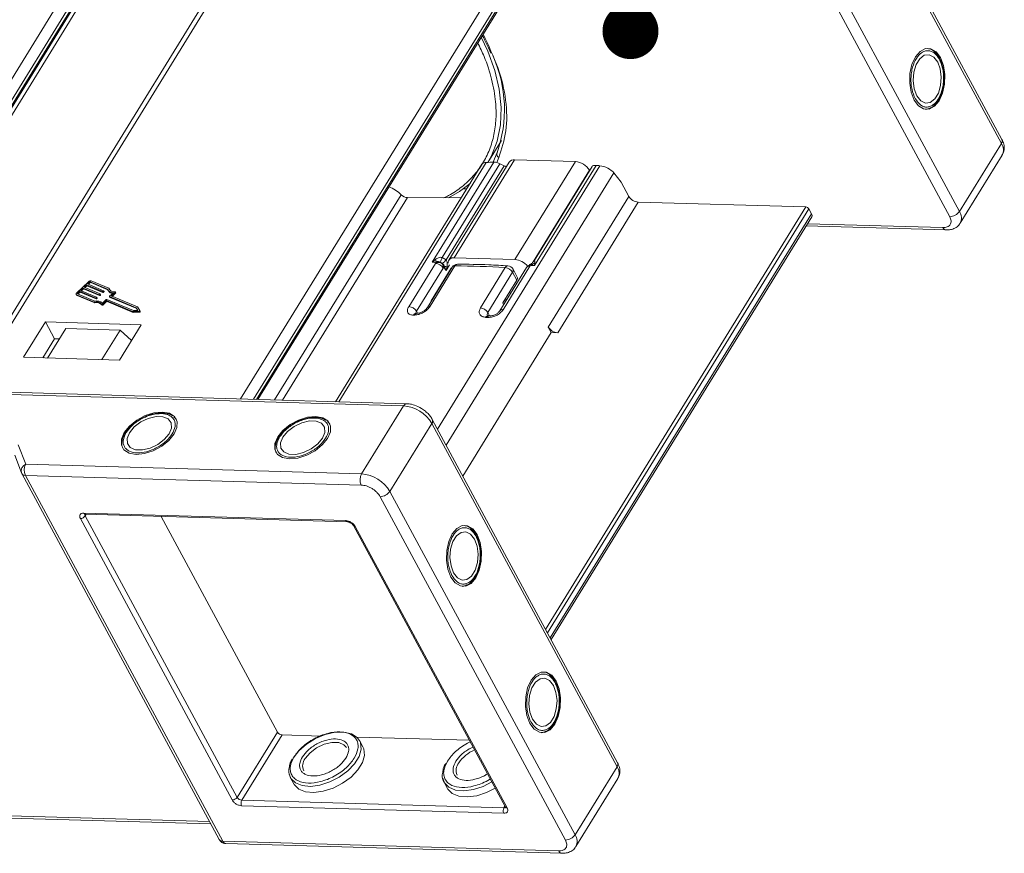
# Model space of a CAD drawing. Header units: millimetres. Extents: x 4144 to 5605, y 218 to 1251.
# Tile 44 of 45: x 5382 to 5470, y 963 to 1037. Entities that reach past the tile are written whole.
import ezdxf

# ---------------------------------------------------------------- set-up
doc = ezdxf.new("R2010")
doc.units = ezdxf.units.MM
doc.styles.get("Standard").update_dxf_attribs({"font": '仿宋_GB2312.ttf', "width": 0.8})
doc.dimstyles.new('ISO-25.1', dxfattribs={"dimtxt": 6, "dimasz": 5, "dimexe": 3.5, "dimexo": 0.625, "dimgap": 1.5, "dimtad": 1, "dimtoh": 1, "dimtxsty": 'Standard', "dimcen": 2.5, "dimadec": 0, "dimazin": 0, "dimtfac": 1, "dimtmove": 0, "dimatfit": 3, "dimfxl": 0, "dimarcsym": 0})

msp = doc.modelspace()

# ---------------------------------------------------------------- linework, layer by layer
at = {"color": 7, "linetype": 'Continuous', "lineweight": 15}
for p, q in [((5452.831, 1056.786), (5469.387, 1026.102)), ((5469.432, 1026.451), (5452.875, 1057.135)), ((5393.546, 1052.302), (5364.066, 1004.48)), ((5365.125, 1004.311), (5394.389, 1051.782)), ((5365.402, 1004.289), (5394.524, 1051.531)), ((5406.094, 1051.585), (5376.742, 1003.971)), ((5377.215, 1003.957), (5406.783, 1051.921)), ((5365.517, 1004.279), (5394.537, 1051.355)), ((5365.924, 1004.247), (5394.783, 1051.062)), ((5430.966, 1051.226), (5401.399, 1003.262)), ((5402.541, 1003.229), (5431.809, 1050.706)), ((5465.638, 1020.021), (5449.082, 1050.705)), ((5402.827, 1003.221), (5431.944, 1050.455)), ((5402.945, 1003.218), (5431.957, 1050.279)), ((5448.21, 1050.235), (5464.767, 1019.55)), ((5423.54, 1034.631), (5423.752, 1034.164)), ((5462.914, 1029.23), (5463.022, 1029.265)), ((5423.496, 1024.401), (5424.702, 1026.356)), ((5469.387, 1026.102), (5465.638, 1020.021)), ((5424.304, 1025.211), (5423.966, 1024.417)), ((5424.32, 1025.242), (5424.304, 1025.211)), ((5465.712, 1018.968), (5469.461, 1025.049)), ((5422.962, 1024.229), (5409.886, 1003.018)), ((5410.166, 1003.01), (5423.349, 1024.395)), ((5418.532, 1015.484), (5424.04, 1024.419)), ((5419.418, 1015.908), (5424.582, 1024.285)), ((5425.403, 1024.426), (5420.005, 1015.669)), ((5420.492, 1015.873), (5425.89, 1024.63)), ((5424.289, 1024.391), (5424.476, 1024.831)), ((5424.582, 1024.285), (5424.958, 1024.103)), ((5431.317, 1024.474), (5425.89, 1024.63)), ((5431.317, 1024.474), (5425.919, 1015.717)), ((5433.503, 1024.103), (5418.997, 1000.572)), ((5424.958, 1024.103), (5419.768, 1015.685)), ((5419.773, 999.135), (5434.766, 1023.457)), ((5427.537, 1015.511), (5432.581, 1023.695)), ((5432.808, 1024.025), (5427.626, 1015.618)), ((5433.167, 1024.133), (5427.656, 1015.193)), ((5432.581, 1023.695), (5432.592, 1023.674)), ((5435.415, 1022.623), (5434.766, 1023.457)), ((5436.093, 1021.365), (5435.415, 1022.623)), ((5404.434, 1003.175), (5415.737, 1021.512)), ((5421.302, 1022.038), (5421.605, 1022.029)), ((5416.309, 1021.252), (5405.152, 1003.154)), ((5421.112, 1021.229), (5416.309, 1021.252)), ((5436.093, 1021.365), (5428.895, 1009.689)), ((5436.936, 1020.846), (5429.738, 1009.169)), ((5451.922, 1020.415), (5436.936, 1020.846)), ((5428.655, 982.673), (5451.922, 1020.415)), ((5428.818, 982.371), (5452.175, 1020.259)), ((5452.419, 1019.806), (5429.062, 981.918)), ((5452.175, 1020.259), (5452.419, 1019.806)), ((5429.152, 981.752), (5452.439, 1019.526)), ((5464.167, 1018.577), (5452.068, 1018.925)), ((5451.944, 1018.724), (5464.447, 1018.364)), ((5416.425, 1011.508), (5418.811, 1015.378)), ((5418.532, 1015.484), (5418.817, 1015.732)), ((5418.876, 1015.528), (5418.532, 1015.484)), ((5418.789, 1015.454), (5418.532, 1015.484)), ((5418.789, 1015.454), (5418.876, 1015.528)), ((5418.901, 1015.494), (5418.789, 1015.454)), ((5418.811, 1015.378), (5418.789, 1015.454)), ((5419.33, 1015.414), (5419.27, 1015.486)), ((5419.442, 1015.382), (5419.33, 1015.414)), ((5419.418, 1015.908), (5419.768, 1015.685)), ((5425.919, 1015.717), (5420.492, 1015.873)), ((5427.687, 1015.428), (5427.656, 1015.193)), ((5419.517, 1014.963), (5417.131, 1011.093)), ((5420.31, 1015.037), (5418.09, 1011.437)), ((5420.553, 1015.146), (5418.333, 1011.545)), ((5420.23, 1014.939), (5418.431, 1012.02)), ((5419.601, 1014.972), (5419.517, 1014.963)), ((5419.601, 1014.972), (5419.585, 1015.095)), ((5419.626, 1015.087), (5419.601, 1014.972)), ((5419.772, 1014.747), (5419.601, 1014.972)), ((5419.772, 1014.747), (5419.626, 1015.087)), ((5420.071, 1015.234), (5419.772, 1014.747)), ((5419.86, 1015.123), (5419.772, 1014.747)), ((5422.835, 1011.401), (5425.054, 1015.001)), ((5425.708, 1014.586), (5423.488, 1010.986)), ((5426.944, 1015.007), (5424.554, 1011.131)), ((5427.24, 1015.114), (5424.851, 1011.237)), ((5426.089, 1013.879), (5425.708, 1014.586)), ((5426.125, 1014.159), (5425.744, 1014.865)), ((5427.204, 1015.221), (5427.127, 1015.162)), ((5427.235, 1015.25), (5427.204, 1015.221)), ((5427.245, 1015.262), (5427.218, 1015.246)), ((5427.303, 1015.222), (5427.235, 1015.25)), ((5427.354, 1015.183), (5427.24, 1015.114)), ((5427.354, 1015.183), (5427.303, 1015.222)), ((5427.377, 1015.253), (5427.354, 1015.183)), ((5427.656, 1015.193), (5427.354, 1015.183)), ((5427.656, 1015.193), (5427.377, 1015.253)), ((5387.811, 1013.739), (5386.765, 1012.751)), ((5387.89, 1013.706), (5387.715, 1013.541)), ((5387.799, 1013.506), (5387.93, 1013.63)), ((5387.93, 1013.63), (5387.89, 1013.706)), ((5389.517, 1013.081), (5387.973, 1013.73)), ((5387.973, 1013.73), (5388.014, 1013.655)), ((5388.014, 1013.655), (5389.541, 1013.012)), ((5389.629, 1013.153), (5388.06, 1013.812)), ((5419.893, 1014.391), (5419.905, 1014.38)), ((5424.83, 1011.836), (5426.089, 1013.879)), ((5387.018, 1012.882), (5386.844, 1012.718)), ((5386.844, 1012.718), (5386.885, 1012.642)), ((5386.885, 1012.642), (5387.059, 1012.807)), ((5388.452, 1012.279), (5387.018, 1012.882)), ((5387.059, 1012.807), (5387.018, 1012.882)), ((5387.059, 1012.807), (5388.493, 1012.204)), ((5387.323, 1013.17), (5387.105, 1012.965)), ((5387.105, 1012.965), (5388.539, 1012.362)), ((5387.189, 1012.93), (5387.364, 1013.095)), ((5388.757, 1012.568), (5387.323, 1013.17)), ((5387.364, 1013.095), (5387.323, 1013.17)), ((5387.364, 1013.095), (5388.798, 1012.492)), ((5387.628, 1013.459), (5387.41, 1013.253)), ((5387.41, 1013.253), (5388.844, 1012.65)), ((5387.494, 1013.218), (5387.669, 1013.383)), ((5389.062, 1012.856), (5387.628, 1013.459)), ((5387.669, 1013.383), (5387.628, 1013.459)), ((5387.669, 1013.383), (5389.103, 1012.78)), ((5387.715, 1013.541), (5389.149, 1012.938)), ((5389.103, 1012.78), (5389.062, 1012.856)), ((5389.147, 1012.909), (5389.104, 1012.868)), ((5389.144, 1012.792), (5389.104, 1012.868)), ((5389.144, 1012.792), (5389.188, 1012.834)), ((5389.188, 1012.834), (5389.147, 1012.909)), ((5389.196, 1012.857), (5389.155, 1012.933)), ((5389.55, 1012.993), (5389.591, 1012.918)), ((5389.669, 1013.077), (5389.629, 1013.153)), ((5389.686, 1013.017), (5389.669, 1013.077)), ((5389.702, 1012.438), (5390.039, 1012.756)), ((5389.847, 1012.466), (5390.184, 1012.785)), ((5389.93, 1012.431), (5390.224, 1012.709)), ((5390.184, 1012.785), (5390.224, 1012.709)), ((5390.241, 1012.756), (5390.2, 1012.832)), ((5425.399, 1012.76), (5425.556, 1012.756)), ((5386.715, 1012.61), (5386.756, 1012.535)), ((5386.753, 1012.578), (5388.321, 1011.918)), ((5386.794, 1012.502), (5386.753, 1012.578)), ((5386.794, 1012.502), (5388.362, 1011.842)), ((5386.84, 1012.66), (5388.384, 1012.011)), ((5388.362, 1011.842), (5388.321, 1011.918)), ((5388.493, 1012.204), (5388.452, 1012.279)), ((5388.537, 1012.333), (5388.494, 1012.292)), ((5388.494, 1012.292), (5388.534, 1012.216)), ((5388.534, 1012.216), (5388.578, 1012.257)), ((5388.578, 1012.257), (5388.537, 1012.333)), ((5388.586, 1012.281), (5388.545, 1012.356)), ((5388.798, 1012.492), (5388.757, 1012.568)), ((5388.842, 1012.621), (5388.799, 1012.58)), ((5388.839, 1012.504), (5388.799, 1012.58)), ((5388.839, 1012.504), (5388.883, 1012.546)), ((5388.883, 1012.546), (5388.842, 1012.621)), ((5388.891, 1012.569), (5388.85, 1012.644)), ((5389.06, 1011.831), (5389.397, 1012.15)), ((5389.074, 1011.736), (5389.389, 1012.034)), ((5389.115, 1011.661), (5389.43, 1011.959)), ((5389.43, 1011.959), (5389.389, 1012.034)), ((5389.431, 1012.046), (5391.751, 1011.071)), ((5389.471, 1011.971), (5389.431, 1012.046)), ((5389.439, 1012.162), (5391.822, 1011.16)), ((5389.471, 1011.971), (5391.791, 1010.995)), ((5389.694, 1012.414), (5389.735, 1012.339)), ((5392.083, 1011.407), (5389.7, 1012.409)), ((5389.741, 1012.333), (5389.7, 1012.409)), ((5389.741, 1012.333), (5392.124, 1011.331)), ((5392.186, 1011.482), (5389.847, 1012.466)), ((5418.431, 1012.02), (5418.44, 1012.004)), ((5424.83, 1011.836), (5424.904, 1011.698)), ((5424.979, 1012.079), (5425.054, 1011.941)), ((5425.124, 1012.157), (5425.079, 1012.241)), ((5388.978, 1011.722), (5389.019, 1011.647)), ((5389.115, 1011.661), (5389.074, 1011.736)), ((5391.751, 1011.071), (5392.308, 1011.079)), ((5391.791, 1010.995), (5391.751, 1011.071)), ((5391.791, 1010.995), (5392.349, 1011.003)), ((5391.822, 1011.16), (5392.232, 1011.166)), ((5392.232, 1011.166), (5392.083, 1011.407)), ((5392.124, 1011.331), (5392.083, 1011.407)), ((5392.124, 1011.331), (5392.226, 1011.166)), ((5392.388, 1011.155), (5392.186, 1011.482)), ((5392.308, 1011.079), (5392.349, 1011.003)), ((5392.43, 1011.078), (5392.389, 1011.154)), ((5417.131, 1011.093), (5417.224, 1010.922)), ((5423.488, 1010.986), (5423.642, 1010.701)), ((5383.959, 1010.144), (5382.01, 1006.981)), ((5392.529, 1009.897), (5383.959, 1010.144)), ((5383.959, 1010.144), (5384.773, 1008.635)), ((5417.187, 1010.915), (5417.074, 1010.912)), ((5423.649, 1010.701), (5423.53, 1010.711)), ((5385.772, 1009.547), (5384.152, 1006.92)), ((5385.772, 1009.547), (5390.628, 1009.407)), ((5389.008, 1006.78), (5390.628, 1009.407)), ((5390.579, 1006.735), (5392.529, 1009.897)), ((5390.628, 1009.407), (5391.665, 1008.496)), ((5428.895, 1009.689), (5429.167, 1009.186)), ((5383.724, 1006.932), (5384.773, 1008.635)), ((5384.773, 1008.635), (5385.202, 1008.622)), ((5429.167, 1009.186), (5421.265, 996.368)), ((5429.738, 1009.169), (5429.167, 1009.186)), ((5382.01, 1006.981), (5390.579, 1006.735)), ((5416.253, 1002.835), (5375.645, 1004.003)), ((5375.722, 1003.795), (5415.962, 1002.639)), ((5415.962, 1002.639), (5412.213, 996.557)), ((5395.597, 1001.505), (5395.442, 1001.644)), ((5395.621, 1001.489), (5395.675, 1001.416)), ((5435.092, 970.745), (5418.535, 1001.429)), ((5391.219, 1000.405), (5391.133, 1000.285)), ((5409.308, 1001.11), (5409.153, 1001.25)), ((5409.332, 1001.095), (5409.386, 1001.022)), ((5414.741, 994.999), (5418.49, 1001.08)), ((5418.49, 1001.08), (5435.047, 970.396)), ((5404.93, 1000.01), (5404.844, 999.89)), ((5382.197, 997.42), (5381.533, 999.172)), ((5381.216, 998.247), (5381.814, 996.669)), ((5412.213, 996.557), (5382.197, 997.42)), ((5381.839, 996.613), (5381.814, 996.669)), ((5381.839, 996.613), (5381.852, 996.585)), ((5381.852, 996.585), (5399.495, 963.888)), ((5382.169, 996.43), (5412.184, 995.568)), ((5382.169, 996.43), (5399.811, 963.734)), ((5413.87, 994.529), (5430.427, 963.844)), ((5431.298, 964.314), (5414.741, 994.999)), ((5400.655, 967.424), (5387.084, 992.575)), ((5387.383, 993.062), (5410.807, 992.388)), ((5387.607, 992.953), (5387.519, 992.81)), ((5401.09, 967.659), (5387.519, 992.81)), ((5387.523, 992.955), (5410.946, 992.282)), ((5394.295, 992.76), (5404.689, 973.497)), ((5411.491, 991.946), (5425.062, 966.795)), ((5411.649, 991.869), (5425.22, 966.718)), ((5421.516, 986.602), (5421.625, 986.637)), ((5401.09, 967.659), (5404.689, 973.497)), ((5401.512, 967.399), (5405.111, 973.237)), ((5405.111, 973.237), (5408.602, 973.137)), ((5428.573, 973.523), (5428.682, 973.558)), ((5411.789, 973.045), (5421.846, 972.756)), ((5412.329, 972.181), (5412.031, 972.734)), ((5435.047, 970.396), (5431.298, 964.314)), ((5405.87, 969.41), (5406.169, 968.857)), ((5419.581, 969.016), (5419.88, 968.463)), ((5431.372, 963.262), (5435.121, 969.343)), ((5424.935, 966.726), (5401.512, 967.399)), ((5424.921, 966.231), (5401.497, 966.904)), ((5425.023, 966.868), (5424.935, 966.726)), ((5398.625, 965.501), (5378.889, 966.068)), ((5379.169, 965.855), (5398.737, 965.293)), ((5429.827, 962.871), (5399.811, 963.734)), ((5400.091, 963.521), (5430.107, 962.658))]:
    msp.add_line(p, q, dxfattribs=at)
at = {"color": 7, "linetype": 'Continuous', "lineweight": 15, "flags": 128}
for points in [[(5423.47, 1024.358), (5423.815, 1024.979), (5424.336, 1026.313), (5424.629, 1027.761), (5424.69, 1029.307), (5424.52, 1030.933), (5424.119, 1032.622), (5423.492, 1034.355), (5422.911, 1035.606)], [(5461.593, 1029.967), (5461.978, 1029.453), (5462.439, 1029.176), (5462.932, 1029.162), (5463.408, 1029.412), (5463.822, 1029.902), (5464.131, 1030.585), (5464.307, 1031.392), (5464.331, 1032.246), (5464.203, 1033.063), (5463.933, 1033.762), (5463.548, 1034.275), (5463.087, 1034.552), (5462.594, 1034.567), (5462.118, 1034.316), (5461.704, 1033.826), (5461.395, 1033.144), (5461.219, 1032.336), (5461.194, 1031.482), (5461.323, 1030.666), (5461.593, 1029.967)], [(5461.833, 1030.356), (5462.177, 1029.914), (5462.592, 1029.707), (5463.027, 1029.76), (5463.43, 1030.067), (5463.753, 1030.59), (5463.957, 1031.268), (5464.016, 1032.017), (5463.924, 1032.748), (5463.693, 1033.372), (5463.349, 1033.815), (5462.934, 1034.022), (5462.499, 1033.969), (5462.096, 1033.662), (5461.773, 1033.138), (5461.569, 1032.461), (5461.51, 1031.711), (5461.602, 1030.98), (5461.833, 1030.356)], [(5462.966, 1029.241), (5462.76, 1029.167), (5462.599, 1029.142)], [(5419.99, 1021.235), (5420.952, 1021.795), (5421.91, 1022.523)], [(5386.753, 1012.578), (5386.732, 1012.59), (5386.717, 1012.606), (5386.709, 1012.626), (5386.707, 1012.649), (5386.712, 1012.674), (5386.724, 1012.7), (5386.742, 1012.726), (5386.765, 1012.751)], [(5386.844, 1012.718), (5386.836, 1012.709), (5386.83, 1012.701), (5386.827, 1012.692), (5386.825, 1012.684), (5386.825, 1012.676), (5386.828, 1012.669), (5386.833, 1012.664), (5386.84, 1012.66)], [(5389.149, 1012.938), (5389.153, 1012.936), (5389.155, 1012.933), (5389.156, 1012.93), (5389.157, 1012.926), (5389.156, 1012.922), (5389.154, 1012.918), (5389.151, 1012.913), (5389.147, 1012.909)], [(5390.166, 1012.846), (5390.179, 1012.845), (5390.19, 1012.841), (5390.198, 1012.835), (5390.202, 1012.827), (5390.203, 1012.817), (5390.2, 1012.807), (5390.193, 1012.795), (5390.184, 1012.785)], [(5390.224, 1012.709), (5390.234, 1012.72), (5390.241, 1012.731), (5390.244, 1012.742), (5390.243, 1012.752), (5390.241, 1012.756)], [(5388.539, 1012.362), (5388.543, 1012.36), (5388.545, 1012.357), (5388.546, 1012.354), (5388.547, 1012.35), (5388.546, 1012.346), (5388.544, 1012.341), (5388.541, 1012.337), (5388.537, 1012.333)], [(5388.844, 1012.65), (5388.848, 1012.648), (5388.85, 1012.645), (5388.851, 1012.642), (5388.852, 1012.638), (5388.851, 1012.634), (5388.849, 1012.629), (5388.846, 1012.625), (5388.842, 1012.621)], [(5389.7, 1012.409), (5389.697, 1012.411), (5389.694, 1012.414), (5389.693, 1012.417), (5389.693, 1012.421), (5389.693, 1012.425), (5389.695, 1012.429), (5389.698, 1012.434), (5389.702, 1012.438)], [(5425.145, 1012.09), (5425.144, 1012.096), (5425.124, 1012.157)], [(5389.074, 1011.736), (5389.062, 1011.726), (5389.048, 1011.718), (5389.033, 1011.712), (5389.019, 1011.709), (5389.005, 1011.708), (5388.993, 1011.711), (5388.984, 1011.716), (5388.978, 1011.723)], [(5389.019, 1011.647), (5389.025, 1011.64), (5389.034, 1011.635), (5389.046, 1011.633), (5389.059, 1011.634), (5389.074, 1011.637), (5389.089, 1011.643), (5389.102, 1011.651), (5389.115, 1011.661)], [(5392.388, 1011.155), (5392.391, 1011.144), (5392.39, 1011.132), (5392.383, 1011.119), (5392.372, 1011.107), (5392.358, 1011.095), (5392.342, 1011.087), (5392.324, 1011.081), (5392.308, 1011.079)], [(5392.349, 1011.003), (5392.365, 1011.006), (5392.382, 1011.011), (5392.399, 1011.02), (5392.413, 1011.031), (5392.424, 1011.044), (5392.43, 1011.057), (5392.432, 1011.069), (5392.43, 1011.078)], [(5394.405, 1002.095), (5393.659, 1002.022), (5392.872, 1001.77), (5392.12, 1001.364), (5391.478, 1000.844), (5391.007, 1000.261), (5390.755, 999.672), (5390.745, 999.134), (5390.979, 998.7), (5391.434, 998.412), (5392.065, 998.3), (5392.811, 998.373), (5393.598, 998.625), (5394.35, 999.03), (5394.993, 999.55), (5395.463, 1000.133), (5395.716, 1000.723), (5395.725, 1001.261), (5395.491, 1001.695), (5395.036, 1001.982), (5394.405, 1002.095)], [(5391.464, 1000.248), (5391.253, 999.729), (5391.281, 999.267), (5391.544, 998.917), (5392.012, 998.721), (5392.627, 998.703), (5393.315, 998.866), (5393.994, 999.189), (5394.581, 999.634), (5395.006, 1000.146), (5395.217, 1000.665), (5395.189, 1001.128), (5394.926, 1001.478), (5394.458, 1001.674), (5393.843, 1001.691), (5393.155, 1001.529), (5392.476, 1001.206), (5391.889, 1000.761), (5391.464, 1000.248)], [(5408.116, 1001.701), (5407.37, 1001.627), (5406.583, 1001.376), (5405.831, 1000.97), (5405.189, 1000.45), (5404.718, 999.867), (5404.466, 999.278), (5404.456, 998.74), (5404.69, 998.306), (5405.145, 998.018), (5405.777, 997.906), (5406.522, 997.979), (5407.31, 998.23), (5408.061, 998.636), (5408.704, 999.156), (5409.174, 999.739), (5409.427, 1000.329), (5409.436, 1000.867), (5409.202, 1001.3), (5408.747, 1001.588), (5408.116, 1001.701)], [(5405.175, 999.854), (5404.964, 999.335), (5404.992, 998.873), (5405.256, 998.522), (5405.723, 998.327), (5406.338, 998.309), (5407.027, 998.471), (5407.705, 998.795), (5408.292, 999.239), (5408.717, 999.752), (5408.928, 1000.271), (5408.901, 1000.734), (5408.637, 1001.084), (5408.169, 1001.28), (5407.554, 1001.297), (5406.866, 1001.135), (5406.187, 1000.812), (5405.6, 1000.367), (5405.175, 999.854)], [(5422.535, 991.134), (5422.151, 991.647), (5421.69, 991.925), (5421.197, 991.939), (5420.72, 991.689), (5420.307, 991.198), (5419.997, 990.516), (5419.822, 989.708), (5419.797, 988.855), (5419.926, 988.038), (5420.196, 987.339), (5420.58, 986.826), (5421.041, 986.548), (5421.534, 986.534), (5422.011, 986.784), (5422.424, 987.275), (5422.734, 987.957), (5422.909, 988.765), (5422.934, 989.618), (5422.805, 990.435), (5422.535, 991.134)], [(5420.436, 987.728), (5420.78, 987.286), (5421.194, 987.079), (5421.629, 987.132), (5422.033, 987.439), (5422.356, 987.963), (5422.559, 988.64), (5422.619, 989.39), (5422.527, 990.12), (5422.295, 990.745), (5421.951, 991.187), (5421.537, 991.394), (5421.102, 991.341), (5420.698, 991.034), (5420.375, 990.51), (5420.172, 989.833), (5420.112, 989.084), (5420.204, 988.353), (5420.436, 987.728)], [(5421.569, 986.613), (5421.363, 986.539), (5421.201, 986.514)], [(5429.592, 978.055), (5429.208, 978.569), (5428.747, 978.846), (5428.254, 978.86), (5427.777, 978.61), (5427.364, 978.12), (5427.054, 977.437), (5426.879, 976.63), (5426.854, 975.776), (5426.983, 974.96), (5427.253, 974.261), (5427.637, 973.747), (5428.098, 973.47), (5428.591, 973.456), (5429.068, 973.706), (5429.481, 974.196), (5429.791, 974.879), (5429.966, 975.686), (5429.991, 976.54), (5429.862, 977.356), (5429.592, 978.055)], [(5427.493, 974.65), (5427.837, 974.207), (5428.251, 974), (5428.686, 974.053), (5429.09, 974.36), (5429.413, 974.884), (5429.616, 975.562), (5429.676, 976.311), (5429.584, 977.042), (5429.352, 977.666), (5429.008, 978.109), (5428.594, 978.316), (5428.159, 978.263), (5427.755, 977.956), (5427.432, 977.432), (5427.229, 976.754), (5427.169, 976.005), (5427.261, 975.274), (5427.493, 974.65)], [(5406.094, 971.154), (5406.605, 971.808), (5407.289, 972.406), (5408.097, 972.906), (5408.968, 973.27), (5409.838, 973.471), (5410.642, 973.494), (5411.32, 973.337), (5411.823, 973.012), (5412.073, 972.647)], [(5428.626, 973.535), (5428.42, 973.461), (5428.258, 973.436)], [(5412.073, 972.647), (5412.113, 972.544), (5412.168, 971.966), (5411.985, 971.322), (5411.576, 970.66), (5410.973, 970.028), (5410.22, 969.473), (5409.373, 969.038), (5408.494, 968.753), (5407.649, 968.64), (5406.901, 968.707), (5406.305, 968.95), (5405.905, 969.35), (5405.749, 969.753)], [(5407.18, 971.123), (5407.604, 971.636), (5408.191, 972.081), (5408.87, 972.404), (5409.559, 972.566), (5410.174, 972.549), (5410.641, 972.353), (5410.861, 972.102)], [(5406.169, 968.857), (5406.203, 968.797), (5406.603, 968.397), (5407.2, 968.154), (5407.948, 968.086), (5408.793, 968.199), (5409.671, 968.484), (5410.519, 968.92), (5411.272, 969.474), (5411.875, 970.106), (5412.283, 970.769), (5412.467, 971.413), (5412.411, 971.99), (5412.329, 972.181)], [(5423.855, 969.033), (5423.084, 968.643), (5422.205, 968.358), (5421.36, 968.246), (5420.612, 968.313), (5420.016, 968.556), (5419.616, 968.956), (5419.46, 969.359)], [(5419.88, 968.463), (5419.915, 968.403), (5420.315, 968.003), (5420.911, 967.76), (5421.659, 967.692), (5422.504, 967.805), (5423.382, 968.09), (5424.153, 968.479)]]:
    msp.add_lwpolyline(points, dxfattribs=at)
at = {"color": 7, "linetype": 'Continuous', "lineweight": 15}
for centre, radius, start, end in [((5413.269, 1029.121), 11.712, 340.66019, 24.01814), ((5469.107, 1026.315), 0.352, 322.72531, 22.65585), ((5468.536, 1025.513), 1.035, 333.36398, 34.64949), ((5424.599, 1025.116), 0.31, 162.10359, 246.62108), ((5425.823, 1024.106), 0.528, 82.73307, 142.65777), ((5431.198, 1022.865), 1.614, 30.95613, 85.74517), ((5437.016, 1021.919), 1.076, 210.95613, 265.74517), ((5451.898, 1020.093), 0.323, 30.95613, 85.74517), ((5452.192, 1019.649), 0.276, 333.36398, 34.6495), ((5464.749, 1020.626), 1.076, 270.96032, 325.74097), ((5464.79, 1019.433), 1.032, 332.66387, 34.71321), ((5464.492, 1018.713), 0.352, 202.73469, 262.6019), ((5418.786, 1014.528), 0.85, 30.72022, 88.35325), ((5412.303, 1013.712), 6.819, 15.44278, 17.22972), ((5423.711, 1014.165), 4.633, 157.90314, 163.43616), ((5417.027, 1018.307), 3.793, 309.53644, 316.26975), ((5420.402, 1015.432), 0.449, 78.55471, 184.67567), ((5425.785, 1014.071), 1.651, 40.0108, 85.34198), ((5426.757, 1016.716), 1.589, 292.97221, 305.82463), ((5417.233, 1031.48), 16.567, 278.30621, 279.123), ((5420.786, 1014.743), 0.56, 90.1953, 148.34796), ((5420.528, 1014.874), 0.273, 84.87159, 143.34406), ((5420.809, 1015.017), 0.287, 94.91553, 153.44087), ((5420.727, 950.504), 64.641, 86.16156, 90.15433), ((5425.294, 1014.897), 0.261, 91.33322, 156.5469), ((5424.966, 1014.139), 0.866, 31.06739, 84.16731), ((5425.251, 1014.599), 0.56, 28.35065, 86.2009), ((5425.484, 1014.757), 0.282, 322.72531, 22.65585), ((5427.421, 1014.713), 0.56, 121.01333, 148.34796), ((5427.173, 1014.835), 0.287, 76.42126, 142.99252), ((5427.421, 1014.713), 0.56, 120.82329, 121.01333), ((5388, 1013.558), 0.262, 76.65876, 136.22204), ((5387.953, 1013.645), 0.0872, 76.65876, 136.22204), ((5387.993, 1013.57), 0.0872, 76.65876, 136.22204), ((5425.865, 1014.05), 0.282, 322.72531, 22.65585), ((5389.072, 1012.898), 0.0436, 256.65876, 316.22204), ((5389.113, 1012.823), 0.0436, 256.65876, 316.22204), ((5389.176, 1012.851), 0.021, 304.18773, 16.79947), ((5389.984, 1013.25), 0.497, 199.88446, 276.34019), ((5390.006, 1013.179), 0.49, 212.19031, 265.68863), ((5390.066, 1013.294), 0.459, 197.87163, 282.66726), ((5386.819, 1012.57), 0.0725, 209.18743, 249.41863), ((5388.513, 1011.362), 0.588, 37.86047, 109.03364), ((5388.554, 1011.286), 0.588, 37.86047, 109.03364), ((5388.569, 1011.342), 0.693, 44.85727, 105.46591), ((5388.462, 1012.322), 0.0436, 256.65876, 316.22204), ((5388.503, 1012.246), 0.0436, 256.65876, 316.22204), ((5388.566, 1012.275), 0.021, 304.18773, 16.79947), ((5388.767, 1012.61), 0.0436, 256.65876, 316.22204), ((5388.808, 1012.535), 0.0436, 256.65876, 316.22204), ((5388.871, 1012.563), 0.021, 304.18773, 16.79947), ((5389.421, 1012.004), 0.0436, 76.65876, 136.22204), ((5389.429, 1012.119), 0.0436, 76.65876, 136.22204), ((5389.461, 1011.928), 0.0436, 76.65876, 136.22204), ((5389.745, 1012.345), 0.0121, 209.18743, 249.41863), ((5416.401, 1010.659), 0.85, 30.72022, 88.35325), ((5418.309, 1011.273), 0.273, 84.89978, 143.00132), ((5422.747, 1010.539), 0.866, 31.06739, 84.16731), ((5424.783, 1010.959), 0.287, 76.38596, 143.30082), ((5417.096, 1010.626), 0.288, 94.2739, 153.26182), ((5418.042, 951.624), 59.144, 91.05651, 91.16526), ((5417.209, 1010.627), 0.288, 94.95582, 153.23745), ((5423.539, 1010.45), 0.26, 91.88728, 156.80111), ((5417.683, 940.455), 70.323, 85.32192, 85.41887), ((5423.656, 1010.442), 0.259, 91.11994, 156.93701), ((5429.818, 1010.242), 1.076, 210.95613, 265.74517), ((5416.267, 1002.5), 0.336, 92.3508, 155.6084), ((5415.722, 999.42), 3.227, 30.95613, 85.74517), ((5418.219, 1001.292), 0.344, 321.97192, 24.1625), ((5382.415, 996.835), 0.624, 110.45477, 195.49736), ((5383.137, 996.898), 1.076, 150.95613, 205.74517), ((5382.141, 996.776), 0.346, 213.51165, 274.50979), ((5413.153, 996.035), 1.076, 150.95613, 205.74517), ((5411.973, 993.339), 3.227, 30.95613, 85.74517), ((5413.852, 995.604), 1.076, 270.96032, 325.74097), ((5387.075, 993.113), 0.538, 270.96032, 325.74097), ((5387.543, 993.126), 0.173, 202.0518, 263.33731), ((5387.679, 992.913), 0.19, 166.63224, 212.79326), ((5410.963, 992.449), 0.168, 201.08398, 264.4023), ((5411.633, 992.036), 0.168, 212.26614, 275.62574), ((5405.151, 973.774), 0.538, 210.95613, 265.74517), ((5423.61, 968.88), 3.289, 113.32985, 145.78601), ((5407.98, 970.471), 1.033, 140.83141, 204.51297), ((5421.691, 970.077), 1.033, 140.83141, 204.51297), ((5434.767, 970.609), 0.352, 322.72531, 22.65585), ((5434.228, 969.81), 1.007, 332.407, 35.60648), ((5400.646, 967.962), 0.538, 270.96032, 325.74097), ((5401.552, 967.936), 0.538, 210.95613, 265.74517), ((5401.982, 967.138), 0.538, 150.95613, 205.74517), ((5425.405, 966.465), 0.538, 150.95613, 205.74517), ((5424.955, 966.915), 0.19, 263.91427, 310.03705), ((5425.208, 966.893), 0.176, 214.04545, 273.97599), ((5430.409, 964.92), 1.076, 270.96032, 325.74097), ((5430.418, 963.723), 1.06, 334.68254, 33.91557), ((5399.784, 964.079), 0.346, 213.51165, 274.50979), ((5400.131, 963.864), 0.345, 202.0518, 263.33731), ((5430.152, 963.007), 0.352, 202.73776, 262.56667)]:
    msp.add_arc(centre, radius, start, end, dxfattribs=at)
for centre, major_axis, ratio, start_param, end_param in [((5423.912, 1023.769), (-0.964, 0.433), 0.469328, 5.5278, 6.221752), ((5459.883, 983.778), (-62.611, 28.119), 0.469328, 5.51471, 5.5278), ((5424.408, 1024.002), (-0.643, 0.289), 0.469328, 4.651037, 5.51471), ((5433.442, 1023.718), (-0.643, 0.289), 0.469328, 5.350835, 6.221833), ((5424.783, 1023.82), (-0.643, 0.289), 0.469328, 4.34654, 4.651037), ((5459.883, 983.778), (-62.611, 28.119), 0.469328, 5.34507, 5.350835), ((5433.909, 1023.482), (-0.964, 0.433), 0.469328, 3.865638, 5.34507), ((5414.497, 1021.012), (-1.694, 0.987), 0.593358, 4.280792, 4.953409), ((5416.092, 1021.655), (-0.484, 0.282), 0.593358, 1.139199, 2.341424)]:
    msp.add_ellipse(centre, major_axis=major_axis, ratio=ratio, start_param=start_param, end_param=end_param, dxfattribs=at)
for points, knots in [([(5422.996, 1035.744), (5423.069, 1035.615), (5423.28, 1035.242), (5423.437, 1034.872), (5423.54, 1034.631)], [0, 0, 0, 0, 0.34675, 1, 1, 1, 1]), ([(5424.476, 1024.831), (5424.733, 1025.611), (5425.25, 1027.183), (5425.179, 1029.923), (5424.528, 1032.836), (5423.552, 1034.853), (5423.068, 1035.853)], [0, 0, 0, 0, 0.248086, 0.5, 0.751914, 1, 1, 1, 1]), ([(5422.587, 1035.08), (5422.788, 1034.673), (5423.331, 1033.572), (5423.884, 1031.794), (5424.218, 1029.935), (5424.254, 1028.289), (5424.073, 1026.857), (5423.676, 1025.513), (5423.057, 1024.278), (5422.233, 1023.168), (5421.202, 1022.219), (5420.309, 1021.573), (5419.712, 1021.3), (5419.574, 1021.237)], [0, 0, 0, 0, 0.068517, 0.185461, 0.305698, 0.399683, 0.493684, 0.589669, 0.68567, 0.781655, 0.877655, 0.971641, 1, 1, 1, 1]), ([(5461.683, 1030.113), (5461.575, 1030.364), (5461.408, 1030.752), (5461.314, 1031.392), (5461.298, 1031.906), (5461.343, 1032.42), (5461.477, 1033.047), (5461.762, 1033.719), (5462.168, 1034.168), (5462.537, 1034.357), (5462.836, 1034.401), (5463.131, 1034.339), (5463.493, 1034.135), (5463.705, 1033.82), (5463.843, 1033.616)], [0, 0, 0, 0, 0.119721, 0.184837, 0.25, 0.315115, 0.380279, 0.5, 0.619721, 0.684837, 0.75, 0.815115, 0.880279, 1, 1, 1, 1]), ([(5463.89, 1033.641), (5463.875, 1033.676), (5463.797, 1033.853), (5463.605, 1034.113), (5463.309, 1034.39), (5463.034, 1034.553), (5462.859, 1034.563), (5462.812, 1034.565)], [0, 0, 0, 0, 0.064646, 0.330746, 0.605417, 0.894132, 1, 1, 1, 1]), ([(5463.843, 1033.616), (5463.951, 1033.364), (5464.118, 1032.977), (5464.212, 1032.336), (5464.227, 1031.822), (5464.183, 1031.308), (5464.049, 1030.682), (5463.764, 1030.009), (5463.358, 1029.561), (5462.989, 1029.371), (5462.69, 1029.328), (5462.395, 1029.389), (5462.033, 1029.593), (5461.821, 1029.909), (5461.683, 1030.113)], [0, 0, 0, 0, 0.119721, 0.184837, 0.25, 0.315115, 0.380279, 0.5, 0.619721, 0.684837, 0.75, 0.815115, 0.880279, 1, 1, 1, 1]), ([(5464.256, 1031.821), (5464.251, 1032.083), (5464.245, 1032.45), (5464.148, 1032.954), (5464.048, 1033.316), (5463.937, 1033.544), (5463.89, 1033.641)], [0, 0, 0, 0, 0.394783, 0.552274, 0.808331, 1, 1, 1, 1]), ([(5463.022, 1029.265), (5463.047, 1029.272), (5463.207, 1029.319), (5463.475, 1029.568), (5463.776, 1029.959), (5463.983, 1030.4), (5464.121, 1030.825), (5464.222, 1031.289), (5464.244, 1031.634), (5464.256, 1031.821)], [0, 0, 0, 0, 0.033344, 0.218272, 0.417193, 0.574519, 0.697236, 0.836006, 1, 1, 1, 1]), ([(5469.434, 1025.051), (5469.487, 1025.13), (5469.632, 1025.346), (5469.656, 1025.78), (5469.579, 1026.171), (5469.459, 1026.383), (5469.422, 1026.448)], [0, 0, 0, 0, 0.19338, 0.526032, 0.853729, 1, 1, 1, 1]), ([(5464.767, 1019.55), (5464.82, 1019.424), (5464.902, 1019.23), (5464.886, 1018.999), (5464.825, 1018.844), (5464.713, 1018.719), (5464.514, 1018.601), (5464.304, 1018.587), (5464.167, 1018.577)], [0, 0, 0, 0, 0.2394429, 0.3696359, 0.4999999, 0.6301929, 0.7605571, 1, 1, 1, 1]), ([(5464.447, 1018.366), (5464.58, 1018.369), (5464.858, 1018.375), (5465.249, 1018.518), (5465.558, 1018.72), (5465.655, 1018.911), (5465.685, 1018.969)], [0, 0, 0, 0, 0.265588, 0.558647, 0.864004, 1, 1, 1, 1]), ([(5418.811, 1015.378), (5418.852, 1015.396), (5418.935, 1015.434), (5419.072, 1015.456), (5419.208, 1015.453), (5419.29, 1015.427), (5419.33, 1015.414)], [0, 0, 0, 0, 0.2462218, 0.5, 0.7537782, 1, 1, 1, 1]), ([(5418.817, 1015.732), (5418.905, 1015.792), (5419.04, 1015.882), (5419.257, 1015.928), (5419.365, 1015.914), (5419.418, 1015.908)], [0, 0, 0, 0, 0.498649, 0.753668, 1, 1, 1, 1]), ([(5419.27, 1015.486), (5419.206, 1015.508), (5419.11, 1015.541), (5418.974, 1015.546), (5418.909, 1015.534), (5418.876, 1015.528)], [0, 0, 0, 0, 0.499029, 0.74932, 1, 1, 1, 1]), ([(5418.901, 1015.494), (5418.896, 1015.501), (5418.888, 1015.514), (5418.88, 1015.524), (5418.876, 1015.528)], [0, 0, 0, 0, 0.560177, 1, 1, 1, 1]), ([(5419.27, 1015.486), (5419.21, 1015.5), (5419.09, 1015.53), (5418.964, 1015.506), (5418.901, 1015.494)], [0, 0, 0, 0, 0.497366, 1, 1, 1, 1]), ([(5419.33, 1015.414), (5419.357, 1015.385), (5419.411, 1015.327), (5419.471, 1015.212), (5419.509, 1015.087), (5419.514, 1015.001), (5419.517, 1014.963)], [0, 0, 0, 0, 0.246646, 0.500017, 0.775434, 1, 1, 1, 1]), ([(5419.585, 1015.095), (5419.569, 1015.149), (5419.538, 1015.256), (5419.474, 1015.34), (5419.442, 1015.382)], [0, 0, 0, 0, 0.503643, 1, 1, 1, 1]), ([(5419.626, 1015.087), (5419.606, 1015.143), (5419.565, 1015.254), (5419.483, 1015.339), (5419.442, 1015.382)], [0, 0, 0, 0, 0.499671, 1, 1, 1, 1]), ([(5419.768, 1015.685), (5419.792, 1015.643), (5419.84, 1015.558), (5419.886, 1015.364), (5419.87, 1015.219), (5419.86, 1015.123)], [0, 0, 0, 0, 0.2463087, 0.5009625, 1, 1, 1, 1]), ([(5427.635, 1015.628), (5427.576, 1015.547), (5427.462, 1015.39), (5427.292, 1015.292), (5427.21, 1015.244)], [0, 0, 0, 0, 0.515302, 1, 1, 1, 1]), ([(5427.626, 1015.618), (5427.634, 1015.625), (5427.651, 1015.639), (5427.678, 1015.599), (5427.696, 1015.529), (5427.69, 1015.461), (5427.687, 1015.428)], [0, 0, 0, 0, 0.245949, 0.499313, 0.749435, 1, 1, 1, 1]), ([(5419.585, 1015.095), (5419.593, 1015.094), (5419.608, 1015.092), (5419.621, 1015.089), (5419.626, 1015.087)], [0, 0, 0, 0, 0.5601849, 1, 1, 1, 1]), ([(5425.288, 1015.158), (5424.72, 1015.192), (5423.197, 1015.284), (5421.715, 1015.296), (5420.784, 1015.303)], [0, 0, 0, 0, 0.372455, 1, 1, 1, 1]), ([(5427.127, 1015.162), (5427.126, 1015.176), (5427.125, 1015.192), (5427.134, 1015.192), (5427.136, 1015.192)], [0, 0, 0, 0, 0.813529, 1, 1, 1, 1]), ([(5427.136, 1015.192), (5427.14, 1015.194), (5427.151, 1015.198), (5427.187, 1015.172), (5427.223, 1015.133), (5427.24, 1015.114)], [0, 0, 0, 0, 0.282939, 0.646829, 1, 1, 1, 1]), ([(5427.377, 1015.253), (5427.358, 1015.26), (5427.32, 1015.275), (5427.273, 1015.278), (5427.255, 1015.261), (5427.248, 1015.254)], [0, 0, 0, 0, 0.370107, 0.739591, 1, 1, 1, 1]), ([(5427.377, 1015.253), (5427.363, 1015.248), (5427.338, 1015.239), (5427.314, 1015.227), (5427.303, 1015.222)], [0, 0, 0, 0, 0.559904, 1, 1, 1, 1]), ([(5416.839, 1010.755), (5416.729, 1010.764), (5416.51, 1010.782), (5416.325, 1010.952), (5416.276, 1011.202), (5416.375, 1011.406), (5416.425, 1011.508)], [0, 0, 0, 0, 0.250042, 0.499852, 0.749497, 1, 1, 1, 1]), ([(5418.333, 1011.545), (5418.256, 1011.443), (5418.103, 1011.238), (5417.734, 1010.98), (5417.325, 1010.798), (5417.076, 1010.771), (5416.951, 1010.757)], [0, 0, 0, 0, 0.249953, 0.499706, 0.749396, 1, 1, 1, 1]), ([(5417.071, 1010.907), (5417.071, 1010.922), (5417.07, 1010.977), (5417.106, 1011.044), (5417.131, 1011.093)], [0, 0, 0, 0, 0.277198, 1, 1, 1, 1]), ([(5418.09, 1011.437), (5418.04, 1011.369), (5417.939, 1011.235), (5417.696, 1011.063), (5417.427, 1010.942), (5417.264, 1010.924), (5417.182, 1010.914)], [0, 0, 0, 0, 0.249005, 0.498549, 0.74875, 1, 1, 1, 1]), ([(5423.3, 1010.553), (5423.183, 1010.574), (5422.95, 1010.617), (5422.749, 1010.818), (5422.688, 1011.09), (5422.786, 1011.297), (5422.835, 1011.401)], [0, 0, 0, 0, 0.250042, 0.499844, 0.74949, 1, 1, 1, 1]), ([(5424.851, 1011.237), (5424.773, 1011.136), (5424.618, 1010.934), (5424.237, 1010.698), (5423.812, 1010.547), (5423.549, 1010.545), (5423.418, 1010.543)], [0, 0, 0, 0, 0.249946, 0.499698, 0.749393, 1, 1, 1, 1]), ([(5423.459, 1010.696), (5423.443, 1010.74), (5423.413, 1010.829), (5423.463, 1010.934), (5423.488, 1010.986)], [0, 0, 0, 0, 0.500495, 1, 1, 1, 1]), ([(5424.554, 1011.131), (5424.506, 1011.069), (5424.411, 1010.944), (5424.175, 1010.798), (5423.906, 1010.703), (5423.737, 1010.701), (5423.652, 1010.701)], [0, 0, 0, 0, 0.245971, 0.493968, 0.745065, 1, 1, 1, 1]), ([(5417.568, 1002.413), (5417.359, 1002.526), (5417.069, 1002.682), (5416.628, 1002.796), (5416.397, 1002.845), (5416.259, 1002.834), (5416.254, 1002.834)], [0, 0, 0, 0, 0.488444, 0.677599, 0.988653, 1, 1, 1, 1]), ([(5418.524, 1001.427), (5418.496, 1001.483), (5418.419, 1001.64), (5418.214, 1001.888), (5417.927, 1002.172), (5417.688, 1002.333), (5417.568, 1002.413)], [0, 0, 0, 0, 0.143955, 0.402623, 0.700319, 1, 1, 1, 1]), ([(5391.178, 1000.256), (5391.342, 1000.476), (5391.594, 1000.815), (5392.102, 1001.216), (5392.539, 1001.486), (5393.007, 1001.705), (5393.616, 1001.902), (5394.341, 1001.991), (5394.932, 1001.864), (5395.281, 1001.639), (5395.468, 1001.402), (5395.563, 1001.116), (5395.567, 1000.7), (5395.4, 1000.359), (5395.292, 1000.138)], [0, 0, 0, 0, 0.1197215, 0.184837, 0.25, 0.3151155, 0.3802785, 0.5, 0.6197215, 0.684837, 0.75, 0.8151155, 0.8802785, 1, 1, 1, 1]), ([(5392.526, 1001.511), (5392.301, 1001.376), (5391.987, 1001.188), (5391.599, 1000.851), (5391.369, 1000.623), (5391.253, 1000.454), (5391.219, 1000.405)], [0, 0, 0, 0, 0.431946, 0.604262, 0.884419, 1, 1, 1, 1]), ([(5395.33, 1001.746), (5395.32, 1001.755), (5395.206, 1001.861), (5394.867, 1001.96), (5394.379, 1002.027), (5393.894, 1001.986), (5393.456, 1001.893), (5393.004, 1001.748), (5392.694, 1001.595), (5392.526, 1001.511)], [0, 0, 0, 0, 0.017612, 0.205533, 0.407683, 0.56757, 0.692273, 0.833284, 1, 1, 1, 1]), ([(5404.89, 999.862), (5405.053, 1000.082), (5405.305, 1000.42), (5405.813, 1000.821), (5406.25, 1001.092), (5406.718, 1001.31), (5407.327, 1001.508), (5408.052, 1001.597), (5408.643, 1001.47), (5408.993, 1001.245), (5409.179, 1001.008), (5409.274, 1000.722), (5409.278, 1000.306), (5409.111, 999.965), (5409.003, 999.744)], [0, 0, 0, 0, 0.1197215, 0.184837, 0.25, 0.3151155, 0.3802785, 0.5, 0.6197215, 0.684837, 0.75, 0.8151155, 0.8802785, 1, 1, 1, 1]), ([(5409.011, 1001.379), (5408.875, 1001.444), (5408.592, 1001.58), (5408.087, 1001.63), (5407.605, 1001.592), (5407.167, 1001.499), (5406.715, 1001.354), (5406.405, 1001.2), (5406.237, 1001.117)], [0, 0, 0, 0, 0.19129, 0.397064, 0.559818, 0.686756, 0.830295, 1, 1, 1, 1]), ([(5406.237, 1001.117), (5406.012, 1000.982), (5405.698, 1000.793), (5405.311, 1000.457), (5405.08, 1000.229), (5404.964, 1000.06), (5404.93, 1000.01)], [0, 0, 0, 0, 0.431946, 0.604262, 0.884419, 1, 1, 1, 1]), ([(5391.133, 1000.285), (5391.111, 1000.254), (5390.996, 1000.099), (5390.867, 999.803), (5390.774, 999.407), (5390.772, 999.078), (5390.858, 998.914), (5390.884, 998.863)], [0, 0, 0, 0, 0.063225, 0.32369, 0.592541, 0.875134, 1, 1, 1, 1]), ([(5395.292, 1000.138), (5395.128, 999.919), (5394.876, 999.58), (5394.368, 999.179), (5393.931, 998.908), (5393.463, 998.69), (5392.854, 998.493), (5392.129, 998.403), (5391.538, 998.53), (5391.189, 998.755), (5391.002, 998.992), (5390.908, 999.278), (5390.903, 999.694), (5391.07, 1000.035), (5391.178, 1000.256)], [0, 0, 0, 0, 0.119721, 0.184837, 0.25, 0.315115, 0.380279, 0.5, 0.619721, 0.684837, 0.75, 0.815115, 0.880279, 1, 1, 1, 1]), ([(5404.844, 999.89), (5404.822, 999.86), (5404.707, 999.705), (5404.578, 999.408), (5404.485, 999.013), (5404.484, 998.679), (5404.572, 998.51), (5404.601, 998.456)], [0, 0, 0, 0, 0.062547, 0.320218, 0.586185, 0.865747, 1, 1, 1, 1]), ([(5409.003, 999.744), (5408.839, 999.525), (5408.587, 999.186), (5408.079, 998.785), (5407.642, 998.514), (5407.174, 998.296), (5406.565, 998.098), (5405.84, 998.009), (5405.249, 998.136), (5404.9, 998.361), (5404.713, 998.598), (5404.619, 998.884), (5404.614, 999.3), (5404.781, 999.641), (5404.89, 999.862)], [0, 0, 0, 0, 0.119721, 0.184837, 0.25, 0.315115, 0.380279, 0.5, 0.619721, 0.684837, 0.75, 0.815115, 0.880279, 1, 1, 1, 1]), ([(5412.184, 995.568), (5412.335, 995.55), (5412.569, 995.523), (5412.902, 995.39), (5413.154, 995.254), (5413.388, 995.09), (5413.657, 994.852), (5413.786, 994.656), (5413.87, 994.529)], [0, 0, 0, 0, 0.239443, 0.369807, 0.5, 0.630364, 0.760557, 1, 1, 1, 1]), ([(5387.084, 992.575), (5387.057, 992.638), (5387.016, 992.735), (5387.024, 992.85), (5387.055, 992.928), (5387.111, 992.991), (5387.21, 993.05), (5387.315, 993.057), (5387.383, 993.062)], [0, 0, 0, 0, 0.239443, 0.36955, 0.5, 0.630107, 0.760557, 1, 1, 1, 1]), ([(5387.473, 992.951), (5387.474, 992.951), (5387.476, 992.953), (5387.508, 992.954), (5387.524, 992.955)], [0, 0, 0, 0, 0.488825, 1, 1, 1, 1]), ([(5410.807, 992.388), (5410.882, 992.379), (5410.999, 992.366), (5411.165, 992.299), (5411.291, 992.232), (5411.408, 992.15), (5411.543, 992.03), (5411.607, 991.932), (5411.649, 991.869)], [0, 0, 0, 0, 0.239443, 0.36955, 0.5, 0.630107, 0.760557, 1, 1, 1, 1]), ([(5410.947, 992.282), (5410.947, 992.282), (5410.961, 992.282), (5411.009, 992.276), (5411.08, 992.258), (5411.164, 992.227), (5411.223, 992.194), (5411.256, 992.175)], [0, 0, 0, 0, 0.005502, 0.267632, 0.473873, 0.70006, 1, 1, 1, 1]), ([(5411.256, 992.175), (5411.298, 992.146), (5411.355, 992.107), (5411.42, 992.044), (5411.46, 991.996), (5411.485, 991.958), (5411.491, 991.946), (5411.491, 991.946)], [0, 0, 0, 0, 0.385706, 0.535653, 0.767322, 0.990927, 1, 1, 1, 1]), ([(5420.286, 987.485), (5420.177, 987.736), (5420.01, 988.124), (5419.917, 988.764), (5419.901, 989.278), (5419.946, 989.793), (5420.08, 990.419), (5420.365, 991.091), (5420.77, 991.54), (5421.14, 991.73), (5421.439, 991.773), (5421.733, 991.712), (5422.096, 991.508), (5422.308, 991.192), (5422.445, 990.988)], [0, 0, 0, 0, 0.119721, 0.184837, 0.25, 0.315115, 0.380279, 0.5, 0.619721, 0.684837, 0.75, 0.815115, 0.880279, 1, 1, 1, 1]), ([(5422.492, 991.013), (5422.477, 991.048), (5422.4, 991.225), (5422.208, 991.485), (5421.912, 991.763), (5421.63, 991.928), (5421.449, 991.937), (5421.395, 991.939)], [0, 0, 0, 0, 0.063726, 0.326043, 0.596808, 0.881417, 1, 1, 1, 1]), ([(5422.445, 990.988), (5422.554, 990.737), (5422.721, 990.349), (5422.814, 989.709), (5422.83, 989.195), (5422.785, 988.68), (5422.651, 988.054), (5422.366, 987.382), (5421.961, 986.933), (5421.591, 986.743), (5421.292, 986.7), (5420.998, 986.762), (5420.635, 986.966), (5420.423, 987.281), (5420.286, 987.485)], [0, 0, 0, 0, 0.119721, 0.184837, 0.25, 0.315115, 0.380279, 0.5, 0.619721, 0.684837, 0.75, 0.815115, 0.880279, 1, 1, 1, 1]), ([(5422.858, 989.194), (5422.854, 989.456), (5422.847, 989.822), (5422.75, 990.327), (5422.651, 990.688), (5422.54, 990.916), (5422.492, 991.013)], [0, 0, 0, 0, 0.394783, 0.552274, 0.808331, 1, 1, 1, 1]), ([(5421.625, 986.637), (5421.649, 986.644), (5421.81, 986.692), (5422.077, 986.941), (5422.378, 987.331), (5422.586, 987.772), (5422.724, 988.198), (5422.824, 988.662), (5422.846, 989.007), (5422.858, 989.194)], [0, 0, 0, 0, 0.033344, 0.218272, 0.417193, 0.574519, 0.697236, 0.836006, 1, 1, 1, 1]), ([(5427.343, 974.407), (5427.234, 974.658), (5427.067, 975.046), (5426.974, 975.686), (5426.958, 976.2), (5427.003, 976.714), (5427.137, 977.341), (5427.422, 978.013), (5427.827, 978.461), (5428.197, 978.651), (5428.496, 978.694), (5428.79, 978.633), (5429.153, 978.429), (5429.365, 978.114), (5429.502, 977.909)], [0, 0, 0, 0, 0.119721, 0.184837, 0.25, 0.315115, 0.380279, 0.5, 0.619721, 0.684837, 0.75, 0.815115, 0.880279, 1, 1, 1, 1]), ([(5429.549, 977.935), (5429.534, 977.969), (5429.457, 978.146), (5429.265, 978.407), (5428.969, 978.684), (5428.697, 978.846), (5428.526, 978.855), (5428.482, 978.858)], [0, 0, 0, 0, 0.065178, 0.333469, 0.610402, 0.901494, 1, 1, 1, 1]), ([(5429.502, 977.909), (5429.611, 977.658), (5429.778, 977.27), (5429.871, 976.63), (5429.887, 976.116), (5429.842, 975.602), (5429.708, 974.975), (5429.423, 974.303), (5429.018, 973.855), (5428.648, 973.665), (5428.349, 973.622), (5428.055, 973.683), (5427.692, 973.887), (5427.48, 974.202), (5427.343, 974.407)], [0, 0, 0, 0, 0.119721, 0.184837, 0.25, 0.315115, 0.380279, 0.5, 0.619721, 0.684837, 0.75, 0.815115, 0.880279, 1, 1, 1, 1]), ([(5429.915, 976.115), (5429.911, 976.377), (5429.904, 976.744), (5429.807, 977.248), (5429.708, 977.61), (5429.597, 977.837), (5429.549, 977.935)], [0, 0, 0, 0, 0.394783, 0.552274, 0.808331, 1, 1, 1, 1]), ([(5428.682, 973.558), (5428.706, 973.566), (5428.867, 973.613), (5429.134, 973.862), (5429.435, 974.253), (5429.643, 974.693), (5429.781, 975.119), (5429.881, 975.583), (5429.903, 975.928), (5429.915, 976.115)], [0, 0, 0, 0, 0.033344, 0.218272, 0.417193, 0.574519, 0.697236, 0.836006, 1, 1, 1, 1]), ([(5406.184, 971.3), (5406.397, 971.587), (5406.725, 972.028), (5407.388, 972.551), (5407.96, 972.907), (5408.574, 973.191), (5409.369, 973.449), (5410.313, 973.565), (5411.084, 973.4), (5411.539, 973.106), (5411.786, 972.797), (5411.907, 972.421), (5411.913, 971.879), (5411.696, 971.435), (5411.554, 971.146)], [0, 0, 0, 0, 0.119728, 0.18418, 0.25, 0.31582, 0.380272, 0.5, 0.619728, 0.68418, 0.75, 0.81582, 0.880272, 1, 1, 1, 1]), ([(5410.812, 971.167), (5410.914, 971.376), (5411.071, 971.698), (5411.067, 972.091), (5410.978, 972.361), (5410.802, 972.585), (5410.472, 972.797), (5409.914, 972.917), (5409.229, 972.833), (5408.654, 972.647), (5408.212, 972.44), (5407.799, 972.185), (5407.319, 971.806), (5407.081, 971.486), (5406.927, 971.279)], [0, 0, 0, 0, 0.119721, 0.184886, 0.25, 0.315164, 0.380279, 0.5, 0.619721, 0.684886, 0.75, 0.815164, 0.880279, 1, 1, 1, 1]), ([(5419.895, 970.906), (5420.108, 971.193), (5420.436, 971.635), (5421.1, 972.154), (5421.553, 972.449), (5421.84, 972.577), (5421.922, 972.614)], [0, 0, 0, 0, 0.433428, 0.66675, 0.905024, 1, 1, 1, 1]), ([(5422.172, 972.152), (5422.09, 972.115), (5421.86, 972.014), (5421.51, 971.789), (5421.03, 971.413), (5420.792, 971.092), (5420.638, 970.885)], [0, 0, 0, 0, 0.126659, 0.354302, 0.581769, 1, 1, 1, 1]), ([(5406.015, 971.086), (5405.95, 970.975), (5405.789, 970.701), (5405.765, 970.439), (5405.75, 970.282)], [0, 0, 0, 0, 0.401017, 1, 1, 1, 1]), ([(5411.554, 971.146), (5411.341, 970.859), (5411.013, 970.418), (5410.35, 969.896), (5409.778, 969.54), (5409.165, 969.255), (5408.369, 968.997), (5407.425, 968.881), (5406.654, 969.046), (5406.2, 969.34), (5405.953, 969.65), (5405.832, 970.025), (5405.825, 970.568), (5406.043, 971.012), (5406.184, 971.3)], [0, 0, 0, 0, 0.119728, 0.18418, 0.25, 0.31582, 0.380272, 0.5, 0.619728, 0.68418, 0.75, 0.81582, 0.880272, 1, 1, 1, 1]), ([(5406.927, 971.279), (5406.825, 971.07), (5406.667, 970.748), (5406.671, 970.355), (5406.76, 970.085), (5406.936, 969.861), (5407.266, 969.649), (5407.825, 969.529), (5408.509, 969.613), (5409.085, 969.8), (5409.526, 970.006), (5409.939, 970.261), (5410.419, 970.64), (5410.657, 970.96), (5410.812, 971.167)], [0, 0, 0, 0, 0.119721, 0.184886, 0.25, 0.315164, 0.380279, 0.5, 0.619721, 0.684886, 0.75, 0.815164, 0.880279, 1, 1, 1, 1]), ([(5419.726, 970.691), (5419.661, 970.581), (5419.5, 970.307), (5419.476, 970.045), (5419.461, 969.888)], [0, 0, 0, 0, 0.401017, 1, 1, 1, 1]), ([(5423.711, 969.299), (5423.635, 969.251), (5423.37, 969.081), (5422.874, 968.863), (5422.081, 968.601), (5421.136, 968.488), (5420.366, 968.652), (5419.911, 968.946), (5419.664, 969.256), (5419.543, 969.631), (5419.536, 970.173), (5419.754, 970.618), (5419.895, 970.906)], [0, 0, 0, 0, 0.0337988, 0.1185922, 0.2016236, 0.3558659, 0.5101082, 0.5931395, 0.6779329, 0.7627263, 0.8457577, 1, 1, 1, 1]), ([(5420.638, 970.885), (5420.536, 970.676), (5420.378, 970.354), (5420.382, 969.961), (5420.471, 969.691), (5420.648, 969.467), (5420.977, 969.255), (5421.536, 969.135), (5422.221, 969.218), (5422.795, 969.407), (5423.175, 969.577), (5423.386, 969.713), (5423.462, 969.761)], [0, 0, 0, 0, 0.152268, 0.235147, 0.317962, 0.400841, 0.483657, 0.635924, 0.788192, 0.871071, 0.953886, 1, 1, 1, 1]), ([(5435.106, 969.366), (5435.154, 969.438), (5435.293, 969.648), (5435.315, 970.074), (5435.239, 970.465), (5435.118, 970.677), (5435.081, 970.742)], [0, 0, 0, 0, 0.179705, 0.517997, 0.851249, 1, 1, 1, 1]), ([(5405.75, 970.282), (5405.734, 970.213), (5405.657, 969.887), (5405.777, 969.62), (5405.87, 969.41)], [0, 0, 0, 0, 0.212887, 1, 1, 1, 1]), ([(5419.461, 969.888), (5419.445, 969.818), (5419.369, 969.493), (5419.488, 969.226), (5419.581, 969.016)], [0, 0, 0, 0, 0.212887, 1, 1, 1, 1]), ([(5401.497, 966.904), (5401.422, 966.913), (5401.305, 966.927), (5401.139, 966.993), (5401.013, 967.061), (5400.896, 967.143), (5400.761, 967.262), (5400.697, 967.36), (5400.655, 967.424)], [0, 0, 0, 0, 0.239443, 0.36955, 0.5, 0.630107, 0.760557, 1, 1, 1, 1]), ([(5425.22, 966.718), (5425.247, 966.655), (5425.288, 966.557), (5425.28, 966.442), (5425.249, 966.364), (5425.193, 966.302), (5425.094, 966.243), (5424.989, 966.236), (5424.921, 966.231)], [0, 0, 0, 0, 0.239443, 0.36955, 0.5, 0.630107, 0.760557, 1, 1, 1, 1]), ([(5425.062, 966.795), (5425.068, 966.783), (5425.08, 966.758), (5425.082, 966.743), (5425.082, 966.746), (5425.082, 966.747)], [0, 0, 0, 0, 0.437848, 0.899625, 1, 1, 1, 1]), ([(5399.497, 963.889), (5399.501, 963.881), (5399.534, 963.809), (5399.64, 963.689), (5399.832, 963.568), (5399.999, 963.51), (5400.086, 963.523), (5400.091, 963.523)], [0, 0, 0, 0, 0.038505, 0.323132, 0.637905, 0.979005, 1, 1, 1, 1]), ([(5430.427, 963.844), (5430.48, 963.718), (5430.561, 963.523), (5430.546, 963.293), (5430.484, 963.137), (5430.373, 963.013), (5430.174, 962.895), (5429.963, 962.88), (5429.827, 962.871)], [0, 0, 0, 0, 0.239443, 0.369807, 0.5, 0.630364, 0.760557, 1, 1, 1, 1]), ([(5430.107, 962.659), (5430.239, 962.662), (5430.518, 962.669), (5430.909, 962.811), (5431.223, 963.02), (5431.323, 963.218), (5431.357, 963.284)], [0, 0, 0, 0, 0.261134, 0.549314, 0.849586, 1, 1, 1, 1])]:
    msp.add_open_spline(points, degree=3, knots=knots, dxfattribs=at)

# ---------------------------------------------------------------- leaders
at = {"color": 5, "lineweight": 9}
msp.add_leader([(5436.241, 1036.132), (5452.938, 1087.545), (5461.416, 1087.545)], dimstyle='ISO-25.1', override={"dimgap": 1.5, "dimtad": 0, "dimldrblk": 'Dot'}, dxfattribs=at)

doc.saveas('drawing.dxf')
